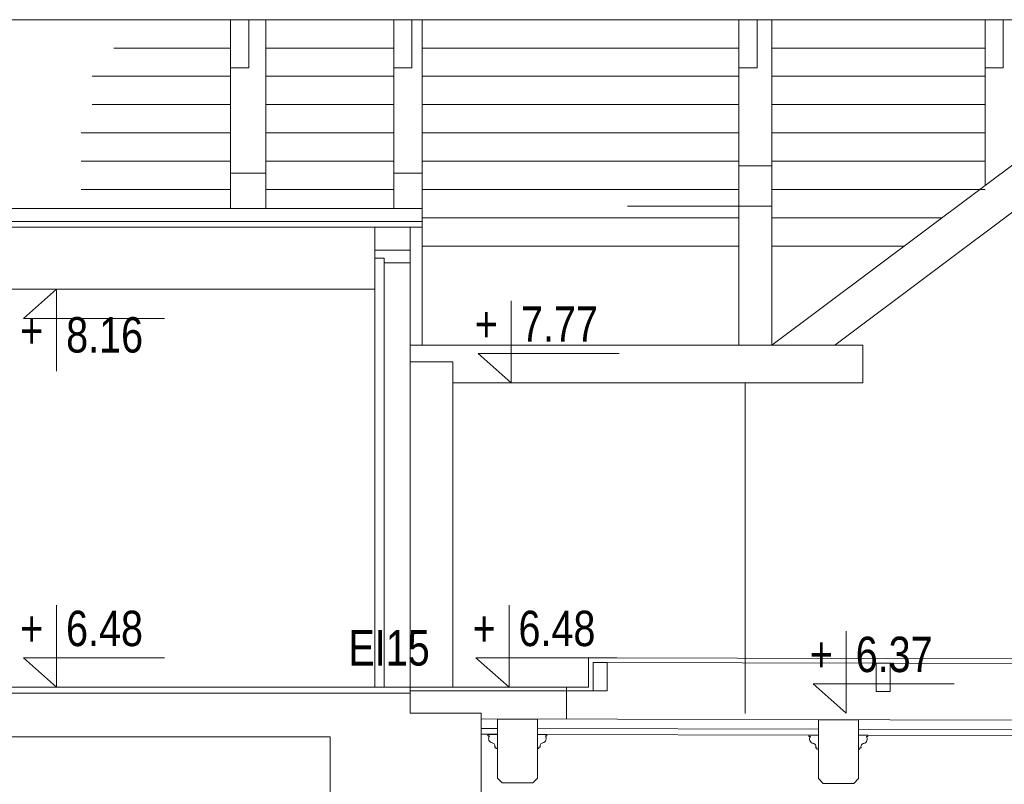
# Model space of a CAD drawing. Header units: millimetres. Extents: x -573548 to 674770, y -246895 to -89040.
# Tile 38 of 199: x 86529 to 90704, y -235924 to -232682. Entities that reach past the tile are written whole.
import ezdxf

# ---------------------------------------------------------------- set-up
doc = ezdxf.new("R2010")
doc.units = ezdxf.units.MM
doc.layers.add('0_Nr_pióra__1', color=7, linetype='Continuous', lineweight=13, true_color=0x3f3f3f)
for name, color, linetype, lineweight in [('A_deski widok_Nr_pióra__9', 8, 'Continuous', 9), ('A_warstwy_Nr_pióra__1', 8, 'Continuous', 9), ('A_warstwy_Nr_pióra__4', 8, 'Continuous', 9), ('A_warstwy_Nr_pióra__8', 8, 'Continuous', 9), ('A_widok ściany_Nr_pióra__2', 8, 'Continuous', 9), ('A_widok_Nr_pióra__1', 8, 'Continuous', 9), ('A_więźba_Nr_pióra__1', 8, 'Continuous', 9), ('A_więźba_Nr_pióra__100', 8, 'Continuous', 9), ('A_więźba_Nr_pióra__2', 8, 'Continuous', 9), ('A_więźba_Nr_pióra__41', 8, 'Continuous', 9), ('AO-RZEDNE_Nr_pióra__2', 8, 'Continuous', 9), ('AO-RZEDNE_Nr_pióra__61', 8, 'Continuous', 9), ('belki sufitowe_Nr_pióra__41', 8, 'Continuous', 9), ('instalacje odgromowe_Nr_pióra__1', 8, 'Continuous', 9), ('krokwie_Nr_pióra__1', 8, 'Continuous', 9), ('Nowe_A_widok_Nr_pióra__59', 8, 'Continuous', 9), ('Nowe_DRZWI_Nr_pióra__59', 8, 'Continuous', 9), ('Nowe_opisy inne_Nr_pióra__59', 8, 'Continuous', 9), ('Nowe_strop_Nr_pióra__59', 8, 'Continuous', 9), ('SCIANY_KONSTR_Nr_pióra__21', 8, 'Continuous', 9), ('strop_Nr_pióra__1', 8, 'Continuous', 9), ('strop_Nr_pióra__41', 8, 'Continuous', 9)]:
    doc.layers.add(name, color=color, linetype=linetype, lineweight=lineweight)
doc.styles.add('STYL_AUTOMATYCZNY_5', font='arial.ttf', dxfattribs={"width": 0.8})

# ---------------------------------------------------------------- blocks, each defined once
blk = doc.blocks.new('A$C685D2BB2')
at = {"layer": '0_Nr_pióra__1'}
blk.add_line((10324.9, 10804.2), (10324.9, 11056.8), dxfattribs=at)
at = {"layer": 'A_deski widok_Nr_pióra__9'}
for p, q in [((8766.8, 14092.3), (9262.1, 14092.3)), ((9412.1, 14092.3), (9954.4, 14092.3)), ((10074.4, 14092.3), (11418.2, 14092.3)), ((11558.2, 14092.3), (12462.1, 14092.3)), ((8675.1, 13972.3), (9262.1, 13972.3)), ((9412.1, 13972.3), (9954.4, 13972.3)), ((10074.4, 13972.3), (11418.2, 13972.3)), ((11558.2, 13972.3), (12462.1, 13972.3)), ((8675.1, 13852.3), (9262.1, 13852.3)), ((9412.1, 13852.3), (9954.4, 13852.3)), ((10074.4, 13852.3), (11418.2, 13852.3)), ((11558.2, 13852.3), (12462.1, 13852.3)), ((8629.3, 13732.3), (9262.1, 13732.3)), ((9412.1, 13732.3), (9954.4, 13732.3)), ((10074.4, 13732.3), (11418.2, 13732.3)), ((11558.2, 13732.3), (12462.1, 13732.3)), ((8629.3, 13612.3), (9262.1, 13612.3)), ((9412.1, 13612.3), (9954.4, 13612.3)), ((10074.4, 13612.3), (11418.2, 13612.3)), ((11558.2, 13612.3), (12462.1, 13612.3)), ((8629.3, 13492.3), (9262.1, 13492.3)), ((9412.1, 13492.3), (9954.4, 13492.3)), ((10074.4, 13492.3), (11418.2, 13492.3)), ((11558.2, 13492.3), (12462.1, 13492.3)), ((10074.4, 13372.3), (11418.2, 13372.3)), ((11558.2, 13372.3), (12278.5, 13372.3)), ((10074.4, 13252.3), (11418.2, 13252.3)), ((11558.2, 13252.3), (12118.2, 13252.3))]:
    blk.add_line(p, q, dxfattribs=at)
at = {"layer": 'A_warstwy_Nr_pióra__1'}
blk.add_line((10686.5, 11272.3), (10686.5, 11247.3), dxfattribs=at)
at = {"layer": 'A_warstwy_Nr_pióra__4'}
for p in [(7640.4, 11382.3), (10686.5, 11272.3)]:
    blk.add_line(p, (10686.5, 11382.3), dxfattribs=at)
at = {"layer": 'A_warstwy_Nr_pióra__8'}
for p, q in [((10074.4, 13357.3), (3385.3, 13357.3)), ((10024.4, 13332.3), (10074.4, 13332.3))]:
    blk.add_line(p, q, dxfattribs=at)
at = {"layer": 'A_widok ściany_Nr_pióra__2'}
for p in [(10024.4, 12762.3), (10204.4, 11382.3)]:
    blk.add_line(p, (10204.4, 12762.3), dxfattribs=at)
at = {"layer": 'A_widok_Nr_pióra__1'}
blk.add_line((9874.4, 13070.1), (3016.4, 13070.1), dxfattribs=at)
at = {"layer": 'A_więźba_Nr_pióra__1'}
for p, q in [((11418.2, 13592.3), (11558.2, 13592.3)), ((11418.2, 13422.3), (11558.2, 13422.3))]:
    blk.add_line(p, q, dxfattribs=at)
at = {"layer": 'A_więźba_Nr_pióra__100'}
for p, q in [((9874.4, 13332.3), (9874.4, 13232.3)), ((9874.4, 13332.3), (10024.4, 13332.3)), ((10024.4, 13332.3), (10024.4, 13232.3)), ((9874.4, 13236), (10024.4, 13236)), ((9874.4, 13236), (10024.4, 13236))]:
    blk.add_line(p, q, dxfattribs=at)
at = {"layer": 'A_więźba_Nr_pióra__2'}
for p, q in [((4085, 14212.3), (13298.1, 14212.3)), ((12959.9, 13882.6), (11557.5, 12832.3)), ((12959.8, 13682.7), (11824.4, 12832.3)), ((10074.4, 13412.3), (3381.6, 13412.3)), ((10024.4, 13332.3), (3328, 13332.3)), ((10024.4, 12832.3), (11944.4, 12832.3)), ((11944.4, 12672.3), (11944.4, 12832.3)), ((10204.4, 12672.3), (11944.4, 12672.3)), ((11444.4, 12672.3), (11444.4, 11270.6))]:
    blk.add_line(p, q, dxfattribs=at)
at = {"layer": 'A_więźba_Nr_pióra__41'}
for points in [[(9262.1, 14212.3), (9339.2, 14212.3), (9339.2, 14008.9), (9262.1, 14008.9)], [(9954.4, 14212.3), (10031.5, 14212.3), (10031.5, 14008.9), (9954.4, 14008.9)], [(11418.2, 14212.3), (11495.3, 14212.3), (11495.3, 14008.9), (11418.2, 14008.9)], [(12462.1, 14212.3), (12539.2, 14212.3), (12539.2, 14008.9), (12462.1, 14008.9)], [(11418.2, 13592.3), (11558.2, 13592.3), (11558.2, 13422.3), (11418.2, 13422.3)], [(9262.1, 13562.3), (9412.1, 13562.3), (9412.1, 13412.3), (9262.1, 13412.3)], [(9954.4, 13562.3), (10074.4, 13562.3), (10074.4, 13412.3), (9954.4, 13412.3)]]:
    blk.add_lwpolyline(points, close=True, dxfattribs=at)
at = {"layer": 'AO-RZEDNE_Nr_pióra__2'}
for points in [[(8524.6, 12721.7), (8524.6, 13070.1), (8384.2, 12945), (8981.9, 12945)], [(10452.4, 13020.7), (10452.4, 12672.3), (10312, 12797.4), (10909.7, 12797.4)], [(8524.6, 11730.7), (8524.6, 11382.3), (8384.2, 11507.4), (8981.9, 11507.4)], [(10443.3, 11730.7), (10443.3, 11382.3), (10302.9, 11507.4), (10900.6, 11507.4)], [(11873.4, 11620.7), (11873.4, 11272.3), (11733, 11397.4), (12330.6, 11397.4)]]:
    blk.add_lwpolyline(points, dxfattribs=at)
at = {"layer": 'belki sufitowe_Nr_pióra__41'}
for points in [[(10544, 10977.3), (10564, 10997.3), (10564, 11247.3), (10394, 11247.3), (10394, 10997.3), (10414, 10977.3)], [(11905.2, 10974.9), (11925.2, 10994.9), (11925.2, 11244.9), (11755.2, 11244.9), (11755.2, 10994.9), (11775.2, 10974.9)]]:
    blk.add_lwpolyline(points, close=True, dxfattribs=at)
for points in [[(10394, 11182.3), (10354, 11182.3), (10354, 11176.3), (10360.6, 11176.3, 0.549198), (10371.7, 11146.6, -0.516526), (10382.2, 11128.3), (10388, 11128.3), (10388, 11122.3), (10394, 11122.3)], [(10564, 11182.3), (10604, 11182.3), (10604, 11176.3), (10597.5, 11176.3, -0.549198), (10586.4, 11146.6, 0.516526), (10575.9, 11128.3), (10570, 11128.3), (10570, 11122.3), (10564, 11122.3)], [(11755.2, 11179.9), (11715.2, 11179.9), (11715.2, 11173.9), (11721.8, 11173.9, 0.549198), (11732.9, 11144.2, -0.516526), (11743.3, 11125.9), (11749.2, 11125.9), (11749.2, 11119.9), (11755.2, 11119.9)], [(11925.2, 11179.9), (11965.2, 11179.9), (11965.2, 11173.9), (11958.7, 11173.9, -0.549198), (11947.6, 11144.2, 0.516526), (11937.1, 11125.9), (11931.2, 11125.9), (11931.2, 11119.9), (11925.2, 11119.9)]]:
    blk.add_lwpolyline(points, format="xyb", close=True, dxfattribs=at)
for points in [[(10388, 11128.3), (10388, 11122.3)], [(11749.2, 11125.9), (11749.2, 11119.9)]]:
    blk.add_lwpolyline(points, dxfattribs=at)
at = {"layer": 'instalacje odgromowe_Nr_pióra__1'}
blk.add_line((11418.2, 13422.3), (10946.3, 13422.3), dxfattribs=at)
at = {"layer": 'krokwie_Nr_pióra__1'}
for p, q in [((9262.1, 13412.3), (9262.1, 14212.3)), ((9412.1, 13412.3), (9412.1, 14212.3)), ((9954.4, 13422.3), (9954.4, 14212.3)), ((10074.4, 14212.3), (10074.4, 12832.3)), ((11418.2, 12832.3), (11418.2, 14212.3)), ((11558.2, 12832.3), (11558.2, 14212.3)), ((12462.1, 13509.8), (12462.1, 14212.3))]:
    blk.add_line(p, q, dxfattribs=at)
at = {"layer": 'Nowe_A_widok_Nr_pióra__59'}
for p, q in [((9874.4, 11382.3), (9874.4, 13201.9)), ((9914.4, 11382.3), (9914.4, 13182.3)), ((10024.4, 11382.3), (10024.4, 13182.3))]:
    blk.add_line(p, q, dxfattribs=at)
at = {"layer": 'Nowe_DRZWI_Nr_pióra__59'}
blk.add_lwpolyline([(10024.4, 13236), (10024.4, 13201.9), (10024.4, 13182.3), (9914.4, 13182.3), (9914.4, 13201.9), (9874.4, 13201.9), (9874.4, 13236)], close=True, dxfattribs=at)
at = {"layer": 'Nowe_strop_Nr_pióra__59'}
blk.add_line((10324.9, 11248.1), (15809.9, 11235.9), dxfattribs=at)
for points in [[(9874.4, 11382.3), (10780.3, 11382.3), (10780.3, 11506.8), (24060, 11477), (27660, 11477), (34860, 11477), (40457.1, 11476.8)], [(10024.4, 11366.8), (10800, 11366.8), (10800.2, 11486.8), (24060, 11457.3), (27659.9, 11457.3), (34859.9, 11457.3), (40482.2, 11457.3)]]:
    blk.add_lwpolyline(points, dxfattribs=at)
for points in [[(10800, 11366.8), (10860, 11366.6), (10860.2, 11486.6), (10800.2, 11486.8)], [(12000, 11364.1), (12060, 11364), (12060.2, 11483.9), (12000.2, 11484.1)]]:
    blk.add_lwpolyline(points, close=True, dxfattribs=at)
at = {"layer": 'SCIANY_KONSTR_Nr_pióra__21'}
for p, q in [((10024.4, 11382.3), (10024.4, 11273.1)), ((7608.3, 11357.3), (10024.4, 11357.3)), ((10024.4, 11273.1), (10324.9, 11273.1)), ((10324.9, 11273.1), (10324.9, 10804.2)), ((7608.3, 11172.3), (9684.9, 11172.3)), ((9684.9, 10912.3), (9684.9, 11172.3))]:
    blk.add_line(p, q, dxfattribs=at)
at = {"layer": 'strop_Nr_pióra__1'}
for p, q in [((10324.9, 11208.1), (10394, 11207.9)), ((10324.9, 11183.1), (10394, 11182.9))]:
    blk.add_line(p, q, dxfattribs=at)
at = {"layer": 'strop_Nr_pióra__41'}
for p, q in [((10564, 11207.6), (11755.2, 11204.9)), ((11925.2, 11204.5), (12879, 11202.4)), ((10564, 11182.6), (11755.2, 11179.9)), ((11925.2, 11179.5), (12879, 11177.4))]:
    blk.add_line(p, q, dxfattribs=at)
at = {"layer": 'AO-RZEDNE_Nr_pióra__61', "char_height": 150, "attachment_point": 7, "style": 'STYL_AUTOMATYCZNY_5'}
for s, insert in [('\\A1;{\\pql;\\fArial|b0|i0|c238|p0;\\W0.800000;7.77}', (10493.9, 12847.1)), ('\\A1;{\\pql;\\fArial|b0|i0|c238|p0;\\W0.800000;+}', (8370.1, 12819.5)), ('\\A1;{\\pql;\\fArial|b0|i0|c238|p0;\\W0.800000;8.16}', (8565.1, 12799.2)), ('\\A1;{\\pql;\\fArial|b0|i0|c238|p0;\\W0.800000;+}', (10297.9, 12847.1)), ('\\A1;{\\pql;\\fArial|b0|i0|c238|p0;\\W0.800000;6.48}', (8564.7, 11554.6)), ('\\A1;{\\pql;\\fArial|b0|i0|c238|p0;\\W0.800000;6.48}', (10483.4, 11554.6)), ('\\A1;{\\pql;\\fArial|b0|i0|c238|p0;\\W0.800000;+}', (8370.1, 11557.1)), ('\\A1;{\\pql;\\fArial|b0|i0|c238|p0;\\W0.800000;+}', (10288.8, 11557.1)), ('\\A1;{\\pql;\\fArial|b0|i0|c238|p0;\\W0.800000;+}', (11718.9, 11447.1)), ('\\A1;{\\pql;\\fArial|b0|i0|c238|p0;\\W0.800000;6.37}', (11913.5, 11444.5))]:
    blk.add_mtext(s, dxfattribs=dict(at, insert=insert))
at = {"layer": 'Nowe_opisy inne_Nr_pióra__59', "insert": (9934.7, 11548.4), "char_height": 150, "attachment_point": 5, "style": 'STYL_AUTOMATYCZNY_5'}
blk.add_mtext('\\A1;{\\pqc;\\fArial|b0|i0|c238|p0;\\W0.800000;EI15}', dxfattribs=at)

msp = doc.modelspace()

# ---------------------------------------------------------------- block references
at = {"color": 150}
msp.add_blockref('A$C685D2BB2', (78160.5, -246894.6), dxfattribs=at)

doc.saveas('drawing.dxf')
